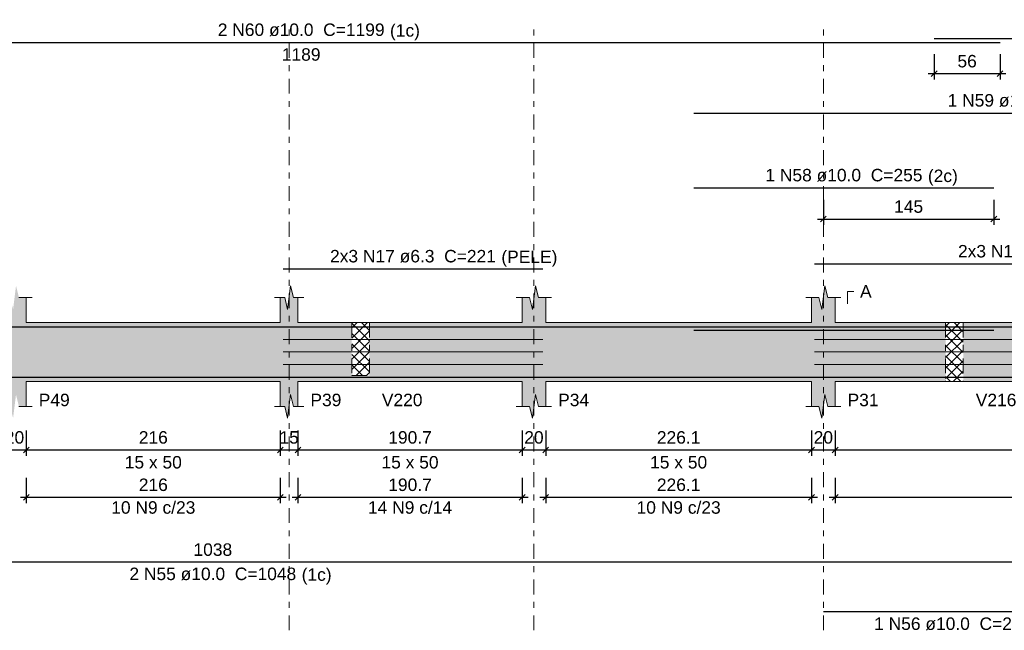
# Model space of a CAD drawing. Header units: millimetres. Extents: x 0 to 119, y 0 to 84.
# Tile 13 of 21: x 56 to 73, y 57 to 68. Entities that reach past the tile are written whole.
import ezdxf

# ---------------------------------------------------------------- set-up
doc = ezdxf.new("R2010")
doc.units = ezdxf.units.MM
doc.header["$MEASUREMENT"] = 0
doc.linetypes.add('DASHDOT', pattern=[2.54, 1.27, -0.635, 0, -0.635])
doc.linetypes.add('NULL', pattern=[0])
doc.layers.get('0').update_dxf_attribs({"lineweight": 18})
for name, color, linetype, lineweight in [('Descrição da armadura', 7, 'Continuous', 0), ('DT-Arm complementar', 5, 'Continuous', 5), ('DT-Barras na forma', 2, 'Continuous', 30), ('DT-Barras rebatidas', 2, 'Continuous', 30), ('DT-Cotas', 9, 'Continuous', 5), ('DT-Forma', 5, 'Continuous', 5), ('DT-Hachura forma vigas', 254, 'Continuous', 5), ('DT-Hachura intersecção vigas', 9, 'Continuous', 5), ('DT-Pontilhado', 9, 'DASHDOT', 5), ('DT-Textos', 7, 'Continuous', 5), ('Textos armaduras', 7, 'Continuous', 0)]:
    doc.layers.add(name, color=color, linetype=linetype, lineweight=lineweight)
doc.styles.add('Arial', font='txt')
doc.dimstyles.new('UM_50.000000', dxfattribs={"dimtxt": 0.18, "dimasz": 0.1, "dimexe": 0.1, "dimexo": 0.2, "dimgap": 0, "dimtad": 1, "dimtih": 1, "dimtoh": 1, "dimdec": 1, "dimlfac": 50, "dimzin": 0, "dimdsep": 46, "dimtxsty": 'Standard', "dimcen": 0.09, "dimdle": 0.1, "dimadec": 1, "dimazin": 2, "dimtfac": 1, "dimtdec": 4, "dimtofl": 0, "dimtmove": 0, "dimatfit": 3, "dimfxl": 1, "dimtolj": 1, "dimarcsym": 0})

# ---------------------------------------------------------------- blocks, each defined once
blk = doc.blocks.new('_Oblique')
at = {"color": 0, "linetype": 'ByBlock', "lineweight": -2}
blk.add_line((-0.5, -0.5), (0.5, 0.5), dxfattribs=at)
blk = doc.blocks.new('*D122')
at = {"layer": 'Defpoints', "color": 0}
for p in [(55.897, 60.817), (56.297, 60.817), (56.297, 60.287)]:
    blk.add_point(p, dxfattribs=at)
at = {"layer": 'DT-Cotas', "color": 0, "lineweight": -2}
for p, q in [((55.897, 60.617), (55.897, 60.187)), ((56.297, 60.617), (56.297, 60.187)), ((55.797, 60.287), (56.397, 60.287))]:
    blk.add_line(p, q, dxfattribs=at)
at = {"layer": 'DT-Cotas', "color": 0, "lineweight": -2, "xscale": 0.1, "yscale": 0.1, "zscale": 0.1, "rotation": 180}
blk.add_blockref('_Oblique', (55.897, 60.287), dxfattribs=at)
at = {"layer": 'DT-Cotas', "color": 0, "lineweight": -2, "xscale": 0.1, "yscale": 0.1, "zscale": 0.1}
blk.add_blockref('_Oblique', (56.297, 60.287), dxfattribs=at)
at = {"layer": 'DT-Cotas', "color": 7, "insert": (56.097, 60.499), "char_height": 0.2118, "attachment_point": 5, "rotation": 0.0057, "style": 'Arial'}
blk.add_mtext('\\A1;20', dxfattribs=at)
blk = doc.blocks.new('*D123')
at = {"layer": 'Defpoints', "color": 0}
for p in [(56.297, 60.817), (60.617, 60.817), (60.617, 60.287)]:
    blk.add_point(p, dxfattribs=at)
at = {"layer": 'DT-Cotas', "color": 0, "lineweight": -2}
for p, q in [((56.297, 60.617), (56.297, 60.187)), ((60.617, 60.617), (60.617, 60.187)), ((56.197, 60.287), (60.717, 60.287))]:
    blk.add_line(p, q, dxfattribs=at)
at = {"layer": 'DT-Cotas', "color": 0, "lineweight": -2, "xscale": 0.1, "yscale": 0.1, "zscale": 0.1, "rotation": 180}
blk.add_blockref('_Oblique', (56.297, 60.287), dxfattribs=at)
at = {"layer": 'DT-Cotas', "color": 0, "lineweight": -2, "xscale": 0.1, "yscale": 0.1, "zscale": 0.1}
blk.add_blockref('_Oblique', (60.617, 60.287), dxfattribs=at)
at = {"layer": 'DT-Cotas', "color": 7, "insert": (58.457, 60.499), "char_height": 0.2118, "attachment_point": 5, "rotation": 0.0057, "style": 'Arial'}
blk.add_mtext('\\A1;216', dxfattribs=at)
blk = doc.blocks.new('*D124')
at = {"layer": 'Defpoints', "color": 0}
for p in [(60.617, 60.817), (60.917, 60.817), (60.917, 60.287)]:
    blk.add_point(p, dxfattribs=at)
at = {"layer": 'DT-Cotas', "color": 0, "lineweight": -2}
for p, q in [((60.617, 60.617), (60.617, 60.187)), ((60.917, 60.617), (60.917, 60.187)), ((60.517, 60.287), (61.017, 60.287))]:
    blk.add_line(p, q, dxfattribs=at)
at = {"layer": 'DT-Cotas', "color": 0, "lineweight": -2, "xscale": 0.1, "yscale": 0.1, "zscale": 0.1, "rotation": 180}
blk.add_blockref('_Oblique', (60.617, 60.287), dxfattribs=at)
at = {"layer": 'DT-Cotas', "color": 0, "lineweight": -2, "xscale": 0.1, "yscale": 0.1, "zscale": 0.1}
blk.add_blockref('_Oblique', (60.917, 60.287), dxfattribs=at)
at = {"layer": 'DT-Cotas', "color": 7, "insert": (60.767, 60.499), "char_height": 0.2118, "attachment_point": 5, "rotation": 0.0057, "style": 'Arial'}
blk.add_mtext('\\A1;15', dxfattribs=at)
blk = doc.blocks.new('*D125')
at = {"layer": 'Defpoints', "color": 0}
for p in [(60.917, 60.817), (64.73, 60.817), (64.73, 60.287)]:
    blk.add_point(p, dxfattribs=at)
at = {"layer": 'DT-Cotas', "color": 0, "lineweight": -2}
for p, q in [((60.917, 60.617), (60.917, 60.187)), ((64.73, 60.617), (64.73, 60.187)), ((60.817, 60.287), (64.83, 60.287))]:
    blk.add_line(p, q, dxfattribs=at)
at = {"layer": 'DT-Cotas', "color": 0, "lineweight": -2, "xscale": 0.1, "yscale": 0.1, "zscale": 0.1, "rotation": 180}
blk.add_blockref('_Oblique', (60.917, 60.287), dxfattribs=at)
at = {"layer": 'DT-Cotas', "color": 0, "lineweight": -2, "xscale": 0.1, "yscale": 0.1, "zscale": 0.1}
blk.add_blockref('_Oblique', (64.73, 60.287), dxfattribs=at)
at = {"layer": 'DT-Cotas', "color": 7, "insert": (62.823, 60.499), "char_height": 0.2118, "attachment_point": 5, "rotation": 0.0057, "style": 'Arial'}
blk.add_mtext('\\A1;190.7', dxfattribs=at)
blk = doc.blocks.new('*D126')
at = {"layer": 'Defpoints', "color": 0}
for p in [(64.73, 60.817), (65.13, 60.817), (65.13, 60.287)]:
    blk.add_point(p, dxfattribs=at)
at = {"layer": 'DT-Cotas', "color": 0, "lineweight": -2}
for p, q in [((64.73, 60.617), (64.73, 60.187)), ((65.13, 60.617), (65.13, 60.187)), ((64.63, 60.287), (65.23, 60.287))]:
    blk.add_line(p, q, dxfattribs=at)
at = {"layer": 'DT-Cotas', "color": 0, "lineweight": -2, "xscale": 0.1, "yscale": 0.1, "zscale": 0.1, "rotation": 180}
blk.add_blockref('_Oblique', (64.73, 60.287), dxfattribs=at)
at = {"layer": 'DT-Cotas', "color": 0, "lineweight": -2, "xscale": 0.1, "yscale": 0.1, "zscale": 0.1}
blk.add_blockref('_Oblique', (65.13, 60.287), dxfattribs=at)
at = {"layer": 'DT-Cotas', "color": 7, "insert": (64.93, 60.499), "char_height": 0.2118, "attachment_point": 5, "rotation": 0.0057, "style": 'Arial'}
blk.add_mtext('\\A1;20', dxfattribs=at)
blk = doc.blocks.new('*D127')
at = {"layer": 'Defpoints', "color": 0}
for p in [(65.13, 60.817), (69.652, 60.817), (69.652, 60.287)]:
    blk.add_point(p, dxfattribs=at)
at = {"layer": 'DT-Cotas', "color": 0, "lineweight": -2}
for p, q in [((65.13, 60.617), (65.13, 60.187)), ((69.652, 60.617), (69.652, 60.187)), ((65.03, 60.287), (69.752, 60.287))]:
    blk.add_line(p, q, dxfattribs=at)
at = {"layer": 'DT-Cotas', "color": 0, "lineweight": -2, "xscale": 0.1, "yscale": 0.1, "zscale": 0.1, "rotation": 180}
blk.add_blockref('_Oblique', (65.13, 60.287), dxfattribs=at)
at = {"layer": 'DT-Cotas', "color": 0, "lineweight": -2, "xscale": 0.1, "yscale": 0.1, "zscale": 0.1}
blk.add_blockref('_Oblique', (69.652, 60.287), dxfattribs=at)
at = {"layer": 'DT-Cotas', "color": 7, "insert": (67.391, 60.499), "char_height": 0.2118, "attachment_point": 5, "rotation": 0.0057, "style": 'Arial'}
blk.add_mtext('\\A1;226.1', dxfattribs=at)
blk = doc.blocks.new('*D128')
at = {"layer": 'Defpoints', "color": 0}
for p in [(69.652, 60.817), (70.052, 60.817), (70.052, 60.287)]:
    blk.add_point(p, dxfattribs=at)
at = {"layer": 'DT-Cotas', "color": 0, "lineweight": -2}
for p, q in [((69.652, 60.617), (69.652, 60.187)), ((70.052, 60.617), (70.052, 60.187)), ((69.552, 60.287), (70.152, 60.287))]:
    blk.add_line(p, q, dxfattribs=at)
at = {"layer": 'DT-Cotas', "color": 0, "lineweight": -2, "xscale": 0.1, "yscale": 0.1, "zscale": 0.1, "rotation": 180}
blk.add_blockref('_Oblique', (69.652, 60.287), dxfattribs=at)
at = {"layer": 'DT-Cotas', "color": 0, "lineweight": -2, "xscale": 0.1, "yscale": 0.1, "zscale": 0.1}
blk.add_blockref('_Oblique', (70.052, 60.287), dxfattribs=at)
at = {"layer": 'DT-Cotas', "color": 7, "insert": (69.852, 60.499), "char_height": 0.2118, "attachment_point": 5, "rotation": 0.0057, "style": 'Arial'}
blk.add_mtext('\\A1;20', dxfattribs=at)
blk = doc.blocks.new('*D129')
at = {"layer": 'Defpoints', "color": 0}
for p in [(70.052, 60.817), (77.052, 60.817), (77.052, 60.287)]:
    blk.add_point(p, dxfattribs=at)
at = {"layer": 'DT-Cotas', "color": 0, "lineweight": -2}
for p, q in [((70.052, 60.617), (70.052, 60.187)), ((77.052, 60.617), (77.052, 60.187)), ((69.952, 60.287), (77.152, 60.287))]:
    blk.add_line(p, q, dxfattribs=at)
at = {"layer": 'DT-Cotas', "color": 0, "lineweight": -2, "xscale": 0.1, "yscale": 0.1, "zscale": 0.1, "rotation": 180}
blk.add_blockref('_Oblique', (70.052, 60.287), dxfattribs=at)
at = {"layer": 'DT-Cotas', "color": 0, "lineweight": -2, "xscale": 0.1, "yscale": 0.1, "zscale": 0.1}
blk.add_blockref('_Oblique', (77.052, 60.287), dxfattribs=at)
at = {"layer": 'DT-Cotas', "color": 7, "insert": (73.552, 60.499), "char_height": 0.2118, "attachment_point": 5, "rotation": 0.0057, "style": 'Arial'}
blk.add_mtext('\\A1;350', dxfattribs=at)
blk = doc.blocks.new('*D135')
at = {"layer": 'Defpoints', "color": 0}
for p in [(69.852, 64.74), (72.752, 64.74), (72.752, 64.211)]:
    blk.add_point(p, dxfattribs=at)
at = {"layer": 'DT-Cotas', "color": 0, "lineweight": -2}
for p, q in [((69.852, 64.54), (69.852, 64.111)), ((72.752, 64.54), (72.752, 64.111)), ((69.752, 64.211), (72.852, 64.211))]:
    blk.add_line(p, q, dxfattribs=at)
at = {"layer": 'DT-Cotas', "color": 0, "lineweight": -2, "xscale": 0.1, "yscale": 0.1, "zscale": 0.1, "rotation": 180}
blk.add_blockref('_Oblique', (69.852, 64.211), dxfattribs=at)
at = {"layer": 'DT-Cotas', "color": 0, "lineweight": -2, "xscale": 0.1, "yscale": 0.1, "zscale": 0.1}
blk.add_blockref('_Oblique', (72.752, 64.211), dxfattribs=at)
at = {"layer": 'DT-Cotas', "color": 7, "insert": (71.302, 64.422), "char_height": 0.2118, "attachment_point": 5, "rotation": 0.0057, "style": 'Arial'}
blk.add_mtext('\\A1;145', dxfattribs=at)
blk = doc.blocks.new('*D137')
at = {"layer": 'Defpoints', "color": 0}
for p in [(71.737, 67.211), (72.857, 67.211), (72.857, 66.682)]:
    blk.add_point(p, dxfattribs=at)
at = {"layer": 'DT-Cotas', "color": 0, "lineweight": -2}
for p, q in [((71.737, 67.011), (71.737, 66.582)), ((72.857, 67.011), (72.857, 66.582)), ((71.637, 66.682), (72.957, 66.682))]:
    blk.add_line(p, q, dxfattribs=at)
at = {"layer": 'DT-Cotas', "color": 0, "lineweight": -2, "xscale": 0.1, "yscale": 0.1, "zscale": 0.1, "rotation": 180}
blk.add_blockref('_Oblique', (71.737, 66.682), dxfattribs=at)
at = {"layer": 'DT-Cotas', "color": 0, "lineweight": -2, "xscale": 0.1, "yscale": 0.1, "zscale": 0.1}
blk.add_blockref('_Oblique', (72.857, 66.682), dxfattribs=at)
at = {"layer": 'DT-Cotas', "color": 7, "insert": (72.297, 66.893), "char_height": 0.2118, "attachment_point": 5, "rotation": 0.0057, "style": 'Arial'}
blk.add_mtext('\\A1;56', dxfattribs=at)
blk = doc.blocks.new('*D141')
at = {"layer": 'Defpoints', "color": 0}
for p in [(56.297, 60.012), (60.617, 60.012), (60.617, 59.482)]:
    blk.add_point(p, dxfattribs=at)
at = {"layer": 'DT-Cotas', "color": 0, "lineweight": -2}
for p, q in [((56.297, 59.812), (56.297, 59.382)), ((60.617, 59.812), (60.617, 59.382)), ((56.197, 59.482), (60.717, 59.482))]:
    blk.add_line(p, q, dxfattribs=at)
at = {"layer": 'DT-Cotas', "color": 0, "lineweight": -2, "xscale": 0.1, "yscale": 0.1, "zscale": 0.1, "rotation": 180}
blk.add_blockref('_Oblique', (56.297, 59.482), dxfattribs=at)
at = {"layer": 'DT-Cotas', "color": 0, "lineweight": -2, "xscale": 0.1, "yscale": 0.1, "zscale": 0.1}
blk.add_blockref('_Oblique', (60.617, 59.482), dxfattribs=at)
at = {"layer": 'DT-Cotas', "color": 7, "insert": (58.457, 59.694), "char_height": 0.2118, "attachment_point": 5, "rotation": 0.0057, "style": 'Arial'}
blk.add_mtext('\\A1;216', dxfattribs=at)
blk = doc.blocks.new('*D142')
at = {"layer": 'Defpoints', "color": 0}
for p in [(60.917, 60.012), (64.73, 60.012), (64.73, 59.482)]:
    blk.add_point(p, dxfattribs=at)
at = {"layer": 'DT-Cotas', "color": 0, "lineweight": -2}
for p, q in [((60.917, 59.812), (60.917, 59.382)), ((64.73, 59.812), (64.73, 59.382)), ((60.817, 59.482), (64.83, 59.482))]:
    blk.add_line(p, q, dxfattribs=at)
at = {"layer": 'DT-Cotas', "color": 0, "lineweight": -2, "xscale": 0.1, "yscale": 0.1, "zscale": 0.1, "rotation": 180}
blk.add_blockref('_Oblique', (60.917, 59.482), dxfattribs=at)
at = {"layer": 'DT-Cotas', "color": 0, "lineweight": -2, "xscale": 0.1, "yscale": 0.1, "zscale": 0.1}
blk.add_blockref('_Oblique', (64.73, 59.482), dxfattribs=at)
at = {"layer": 'DT-Cotas', "color": 7, "insert": (62.823, 59.694), "char_height": 0.2118, "attachment_point": 5, "rotation": 0.0057, "style": 'Arial'}
blk.add_mtext('\\A1;190.7', dxfattribs=at)
blk = doc.blocks.new('*D143')
at = {"layer": 'Defpoints', "color": 0}
for p in [(65.13, 60.012), (69.652, 60.012), (69.652, 59.482)]:
    blk.add_point(p, dxfattribs=at)
at = {"layer": 'DT-Cotas', "color": 0, "lineweight": -2}
for p, q in [((65.13, 59.812), (65.13, 59.382)), ((69.652, 59.812), (69.652, 59.382)), ((65.03, 59.482), (69.752, 59.482))]:
    blk.add_line(p, q, dxfattribs=at)
at = {"layer": 'DT-Cotas', "color": 0, "lineweight": -2, "xscale": 0.1, "yscale": 0.1, "zscale": 0.1, "rotation": 180}
blk.add_blockref('_Oblique', (65.13, 59.482), dxfattribs=at)
at = {"layer": 'DT-Cotas', "color": 0, "lineweight": -2, "xscale": 0.1, "yscale": 0.1, "zscale": 0.1}
blk.add_blockref('_Oblique', (69.652, 59.482), dxfattribs=at)
at = {"layer": 'DT-Cotas', "color": 7, "insert": (67.391, 59.694), "char_height": 0.2118, "attachment_point": 5, "rotation": 0.0057, "style": 'Arial'}
blk.add_mtext('\\A1;226.1', dxfattribs=at)
blk = doc.blocks.new('*D144')
at = {"layer": 'Defpoints', "color": 0}
for p in [(70.052, 60.012), (77.052, 60.012), (77.052, 59.482)]:
    blk.add_point(p, dxfattribs=at)
at = {"layer": 'DT-Cotas', "color": 0, "lineweight": -2}
for p, q in [((70.052, 59.812), (70.052, 59.382)), ((77.052, 59.812), (77.052, 59.382)), ((69.952, 59.482), (77.152, 59.482))]:
    blk.add_line(p, q, dxfattribs=at)
at = {"layer": 'DT-Cotas', "color": 0, "lineweight": -2, "xscale": 0.1, "yscale": 0.1, "zscale": 0.1, "rotation": 180}
blk.add_blockref('_Oblique', (70.052, 59.482), dxfattribs=at)
at = {"layer": 'DT-Cotas', "color": 0, "lineweight": -2, "xscale": 0.1, "yscale": 0.1, "zscale": 0.1}
blk.add_blockref('_Oblique', (77.052, 59.482), dxfattribs=at)
at = {"layer": 'DT-Cotas', "color": 7, "insert": (73.552, 59.694), "char_height": 0.2118, "attachment_point": 5, "rotation": 0.0057, "style": 'Arial'}
blk.add_mtext('\\A1;350', dxfattribs=at)

msp = doc.modelspace()

# ---------------------------------------------------------------- hatches: boundary and pattern name
at = {"layer": 'DT-Hachura forma vigas', "linetype": 'Continuous'}
for points in [[(62.1319, 61.552), (61.8319, 61.552), (61.8319, 62.452), (60.9167, 62.452), (60.9167, 62.8756), (60.8417, 62.8756), (60.7917, 63.0756), (60.7417, 62.6756), (60.6917, 62.8756), (60.6167, 62.8756), (60.6167, 62.452), (56.2971, 62.452), (56.2971, 62.8756), (56.1721, 62.8756), (56.1221, 63.0756), (56.0721, 62.6756), (56.0221, 62.8756), (55.8971, 62.8756), (55.8971, 62.452), (49.4367, 62.452), (49.4367, 62.8756), (49.3117, 62.8756), (49.2617, 63.0756), (49.2117, 62.6756), (49.1617, 62.8756), (49.0367, 62.8756), (49.0367, 62.452), (49.0367, 61.452), (49.0367, 61.0284), (49.1617, 61.0284), (49.2117, 60.8284), (49.2617, 61.2284), (49.3117, 61.0284), (49.4367, 61.0284), (49.4367, 61.452), (55.8971, 61.452), (55.8971, 61.0284), (56.0221, 61.0284), (56.0721, 60.8284), (56.1221, 61.2284), (56.1721, 61.0284), (56.2971, 61.0284), (56.2971, 61.452), (60.6167, 61.452), (60.6167, 61.0284), (60.6917, 61.0284), (60.7417, 60.8284), (60.7917, 61.2284), (60.8417, 61.0284), (60.9167, 61.0284), (60.9167, 61.452), (61.8319, 61.452), (62.1319, 61.452), (64.7299, 61.452), (64.7299, 61.0284), (64.8549, 61.0284), (64.9049, 60.8284), (64.9549, 61.2284), (65.0049, 61.0284), (65.1299, 61.0284), (65.1299, 61.452), (69.6519, 61.452), (69.6519, 61.0284), (69.7769, 61.0284), (69.8269, 60.8284), (69.8769, 61.2284), (69.9269, 61.0284), (70.0519, 61.0284), (70.0519, 61.452), (71.9319, 61.452), (71.9319, 62.452), (70.0519, 62.452), (70.0519, 62.8756), (69.9269, 62.8756), (69.8769, 63.0756), (69.8269, 62.6756), (69.7769, 62.8756), (69.6519, 62.8756), (69.6519, 62.452), (65.1299, 62.452), (65.1299, 62.8756), (65.0049, 62.8756), (64.9549, 63.0756), (64.9049, 62.6756), (64.8549, 62.8756), (64.7299, 62.8756), (64.7299, 62.452), (62.1319, 62.452), (62.1319, 61.552)], [(90.5319, 61.0284), (90.5319, 61.452), (90.5319, 62.452), (90.5319, 62.8756), (90.4069, 62.8756), (90.3569, 63.0756), (90.3069, 62.6756), (90.2569, 62.8756), (90.1319, 62.8756), (90.1319, 62.452), (84.0291, 62.452), (84.0291, 62.8756), (83.9041, 62.8756), (83.8541, 63.0756), (83.8041, 62.6756), (83.7541, 62.8756), (83.6291, 62.8756), (83.6291, 62.452), (77.4519, 62.452), (77.4519, 62.8756), (77.3269, 62.8756), (77.2769, 63.0756), (77.2269, 62.6756), (77.1769, 62.8756), (77.0519, 62.8756), (77.0519, 62.452), (72.2319, 62.452), (72.2319, 61.452), (77.0519, 61.452), (77.0519, 61.0284), (77.1769, 61.0284), (77.2269, 60.8284), (77.2769, 61.2284), (77.3269, 61.0284), (77.4519, 61.0284), (77.4519, 61.452), (83.6291, 61.452), (83.6291, 61.0284), (83.7541, 61.0284), (83.8041, 60.8284), (83.8541, 61.2284), (83.9041, 61.0284), (84.0291, 61.0284), (84.0291, 61.452), (90.1319, 61.452), (90.1319, 61.0284), (90.2569, 61.0284), (90.3069, 60.8284), (90.3569, 61.2284), (90.4069, 61.0284), (90.5319, 61.0284)]]:
    msp.add_hatch(color=254, dxfattribs=at).paths.add_polyline_path(points)
at = {"layer": 'DT-Hachura intersecção vigas', "linetype": 'Continuous'}
h = msp.add_hatch(dxfattribs=at)
h.set_pattern_fill('ANSI37', color=9, style=0)
h.paths.add_polyline_path([(61.8319, 61.552), (62.1319, 61.552), (62.1319, 62.452), (61.8319, 62.452), (61.8319, 61.552)])
h = msp.add_hatch(dxfattribs=at)
h.set_pattern_fill('ANSI37', color=9, style=0)
h.paths.add_polyline_path([(71.9319, 61.452), (72.2319, 61.452), (72.2319, 62.452), (71.9319, 62.452), (71.9319, 61.452)])

# ---------------------------------------------------------------- linework, layer by layer
at = {"layer": 'DT-Arm complementar'}
for p, q in [((60.6667, 62.162), (65.0799, 62.162)), ((69.7019, 62.162), (77.4019, 62.162)), ((60.6667, 61.952), (65.0799, 61.952)), ((69.7019, 61.952), (77.4019, 61.952)), ((60.6667, 61.742), (65.0799, 61.742)), ((69.7019, 61.742), (77.4019, 61.742))]:
    msp.add_line(p, q, dxfattribs=at)
at = {"layer": 'DT-Barras na forma'}
for points in [[(49.0867, 62.152), (49.0867, 62.382), (72.8567, 62.382)], [(67.6519, 62.382), (78.9519, 62.382)], [(67.6519, 62.322), (72.7519, 62.322)], [(71.7367, 62.382), (90.4819, 62.382), (90.4819, 62.152)], [(49.0867, 61.762), (49.0867, 61.522), (69.8519, 61.522)], [(69.8519, 61.522), (90.4819, 61.522), (90.4819, 61.762)], [(69.8519, 61.522), (74.2519, 61.522)]]:
    msp.add_lwpolyline(points, dxfattribs=at)
at = {"layer": 'DT-Barras rebatidas'}
for points in [[(49.0867, 66.9811), (49.0867, 67.2111), (72.8567, 67.2111)], [(71.7367, 67.2817), (90.4819, 67.2817), (90.4819, 67.0517)], [(67.6519, 66.0109), (78.9519, 66.0109)], [(67.6519, 64.7401), (72.7519, 64.7401)], [(60.6667, 63.3628), (65.0799, 63.3628)], [(69.7019, 63.4475), (77.4019, 63.4475)], [(49.0867, 58.6274), (49.0867, 58.3874), (69.8519, 58.3874)], [(69.8519, 58.3874), (90.4819, 58.3874), (90.4819, 58.6274)], [(69.8519, 57.5402), (74.2519, 57.5402)]]:
    msp.add_lwpolyline(points, dxfattribs=at)
at = {"layer": 'DT-Forma'}
for p, q in [((60.7417, 62.6756), (60.7917, 63.0756)), ((60.7917, 63.0756), (60.8417, 62.8756)), ((64.9049, 62.6756), (64.9549, 63.0756)), ((64.9549, 63.0756), (65.0049, 62.8756)), ((69.8269, 62.6756), (69.8769, 63.0756)), ((69.8769, 63.0756), (69.9269, 62.8756)), ((56.1721, 62.8756), (56.3971, 62.8756)), ((56.2971, 62.8756), (56.2971, 62.452)), ((60.5167, 62.8756), (60.6917, 62.8756)), ((60.6167, 62.452), (60.6167, 62.8756)), ((60.6917, 62.8756), (60.7417, 62.6756)), ((60.8417, 62.8756), (61.0167, 62.8756)), ((60.9167, 62.8756), (60.9167, 62.452)), ((64.6299, 62.8756), (64.8549, 62.8756)), ((64.7299, 62.452), (64.7299, 62.8756)), ((64.8549, 62.8756), (64.9049, 62.6756)), ((65.0049, 62.8756), (65.2299, 62.8756)), ((65.1299, 62.8756), (65.1299, 62.452)), ((69.5519, 62.8756), (69.7769, 62.8756)), ((69.6519, 62.452), (69.6519, 62.8756)), ((69.7769, 62.8756), (69.8269, 62.6756)), ((69.9269, 62.8756), (70.1519, 62.8756)), ((70.0519, 62.8756), (70.0519, 62.452)), ((56.2971, 62.452), (60.6167, 62.452)), ((60.9167, 62.452), (61.8319, 62.452)), ((61.8319, 62.452), (62.1319, 62.452)), ((62.1319, 62.452), (64.7299, 62.452)), ((65.1299, 62.452), (69.6519, 62.452)), ((70.0519, 62.452), (71.9319, 62.452)), ((71.9319, 62.452), (72.2319, 62.452)), ((72.2319, 62.452), (77.0519, 62.452)), ((56.2971, 61.0284), (56.2971, 61.452)), ((56.2971, 61.452), (60.6167, 61.452)), ((60.6167, 61.452), (60.6167, 61.0284)), ((60.9167, 61.0284), (60.9167, 61.452)), ((60.9167, 61.452), (61.8319, 61.452)), ((61.8319, 61.452), (62.1319, 61.452)), ((62.1319, 61.452), (64.7299, 61.452)), ((64.7299, 61.452), (64.7299, 61.0284)), ((65.1299, 61.0284), (65.1299, 61.452)), ((65.1299, 61.452), (69.6519, 61.452)), ((69.6519, 61.452), (69.6519, 61.0284)), ((70.0519, 61.0284), (70.0519, 61.452)), ((70.0519, 61.452), (71.9319, 61.452)), ((71.9319, 61.452), (72.2319, 61.452)), ((72.2319, 61.452), (77.0519, 61.452)), ((60.7417, 60.8284), (60.7917, 61.2284)), ((60.7917, 61.2284), (60.8417, 61.0284)), ((64.9049, 60.8284), (64.9549, 61.2284)), ((64.9549, 61.2284), (65.0049, 61.0284)), ((69.8269, 60.8284), (69.8769, 61.2284)), ((69.8769, 61.2284), (69.9269, 61.0284)), ((56.1721, 61.0284), (56.3971, 61.0284)), ((60.5167, 61.0284), (60.6917, 61.0284)), ((60.6917, 61.0284), (60.7417, 60.8284)), ((60.8417, 61.0284), (61.0167, 61.0284)), ((64.6299, 61.0284), (64.8549, 61.0284)), ((64.8549, 61.0284), (64.9049, 60.8284)), ((65.0049, 61.0284), (65.2299, 61.0284)), ((69.5519, 61.0284), (69.7769, 61.0284)), ((69.7769, 61.0284), (69.8269, 60.8284)), ((69.9269, 61.0284), (70.1519, 61.0284))]:
    msp.add_line(p, q, dxfattribs=at)
at = {"layer": 'DT-Pontilhado', "ltscale": 0.2}
for p, q in [((60.7667, 57.2225), (60.7667, 67.4935)), ((64.9299, 57.2225), (64.9299, 67.4935)), ((69.8519, 57.2225), (69.8519, 67.4935)), ((61.8319, 62.452), (61.8319, 61.552)), ((62.1319, 62.452), (62.1319, 61.552)), ((71.9319, 62.452), (71.9319, 61.452)), ((72.2319, 62.452), (72.2319, 61.452)), ((61.8319, 61.552), (62.1319, 61.552))]:
    msp.add_line(p, q, dxfattribs=at)
at = {"layer": 'DT-Textos'}
msp.add_lwpolyline([(70.2637, 62.7697), (70.2637, 62.9815), (70.3696, 62.9815)], dxfattribs=at)

# ---------------------------------------------------------------- texts
at = {"layer": 'Descrição da armadura', "linetype": 'NULL', "char_height": 0.2118, "attachment_point": 8, "line_spacing_factor": 0.9, "style": 'Arial'}
for s, insert, width in [('2 N60 ø10.0  C=1199', (60.9719, 67.317), 5.562109), ('1 N59 ø10.0  C=565', (73.3019, 66.117), 5.239541), ('1 N58 ø10.0  C=255', (70.2019, 64.846), 5.239541), ('2x3 N18 ø6.3  C=385', (73.5519, 63.553), 5.529541), ('2x3 N17 ø6.3  C=221', (62.8729, 63.469), 5.529541), ('10 N9 c/23', (58.4569, 59.2006), 2.805127), ('14 N9 c/14', (62.8233, 59.2006), 2.805127), ('10 N9 c/23', (67.3909, 59.2006), 2.805127), ('2 N55 ø10.0  C=1048', (59.4689, 58.07), 5.562109), ('1 N56 ø10.0  C=220', (72.0519, 57.223), 5.239541)]:
    msp.add_mtext(s, dxfattribs=dict(at, insert=insert, width=width))
at = {"layer": 'DT-Textos', "linetype": 'NULL', "char_height": 0.2118, "line_spacing_factor": 0.798, "style": 'Arial'}
for s, insert, width, attachment_point in [('(1c)', (62.4819, 67.2471), 0.998857, 7), ('(2c)', (71.6299, 64.7761), 0.998857, 7), ('(PELE)', (64.3759, 63.3991), 1.869424, 7), ('A', (70.4759, 62.876), 0.386855, 7), ('P49', (56.5089, 61.028), 1.031992, 7), ('P39', (61.1289, 61.028), 1.031992, 7), ('V220', (62.3439, 61.028), 1.354561, 7), ('P34', (65.3419, 61.028), 1.031992, 7), ('P31', (70.2639, 61.028), 1.031992, 7), ('V216', (72.4439, 61.028), 1.354561, 7), ('15 x 50', (58.4569, 59.969), 1.902559, 8), ('15 x 50', (62.8229, 59.969), 1.902559, 8), ('15 x 50', (67.3909, 59.969), 1.902559, 8), ('(1c)', (60.9799, 58.0001), 0.998857, 7)]:
    msp.add_mtext(s, dxfattribs=dict(at, insert=insert, width=width, attachment_point=attachment_point))
at = {"layer": 'Textos armaduras', "linetype": 'NULL', "char_height": 0.2118, "width": 1.690273, "line_spacing_factor": 0.9, "style": 'Arial'}
for s, insert, attachment_point in [('1189', (60.9717, 67.1138), 2), ('1038', (59.4693, 58.4847), 8)]:
    msp.add_mtext(s, dxfattribs=dict(at, insert=insert, attachment_point=attachment_point))

# ---------------------------------------------------------------- dimensions: what is measured, and where the dimension line sits
at = {"layer": 'DT-Cotas'}
for base, p1, p2, picture, middle in [((72.8567, 66.6816), (71.7367, 67.2111), (72.8567, 67.2111), '*D137', (72.2967, 66.8934)), ((72.7519, 64.2106), (69.8519, 64.7401), (72.7519, 64.7401), '*D135', (71.3019, 64.4224)), ((56.2971, 60.2871), (55.8971, 60.8166), (56.2971, 60.8166), '*D122', (56.0971, 60.4989)), ((60.6167, 60.2871), (56.2971, 60.8166), (60.6167, 60.8166), '*D123', (58.4569, 60.4989)), ((60.9167, 60.2871), (60.6167, 60.8166), (60.9167, 60.8166), '*D124', (60.7667, 60.4989)), ((64.7299, 60.2871), (60.9167, 60.8166), (64.7299, 60.8166), '*D125', (62.8233, 60.4989)), ((65.1299, 60.2871), (64.7299, 60.8166), (65.1299, 60.8166), '*D126', (64.9299, 60.4989)), ((69.6519, 60.2871), (65.1299, 60.8166), (69.6519, 60.8166), '*D127', (67.3909, 60.4989)), ((70.0519, 60.2871), (69.6519, 60.8166), (70.0519, 60.8166), '*D128', (69.8519, 60.4989)), ((77.0519, 60.2871), (70.0519, 60.8166), (77.0519, 60.8166), '*D129', (73.5519, 60.4989)), ((60.6167, 59.4823), (56.2971, 60.0118), (60.6167, 60.0118), '*D141', (58.4569, 59.6941)), ((64.7299, 59.4823), (60.9167, 60.0118), (64.7299, 60.0118), '*D142', (62.8233, 59.6941)), ((69.6519, 59.4823), (65.1299, 60.0118), (69.6519, 60.0118), '*D143', (67.3909, 59.6941)), ((77.0519, 59.4823), (70.0519, 60.0118), (77.0519, 60.0118), '*D144', (73.5519, 59.6941))]:
    dim = msp.add_linear_dim(base=base, p1=p1, p2=p2, dimstyle='UM_50.000000', override={"dimtxt": 0.2118, "dimasz": 0.1, "dimexe": 0.1, "dimexo": 0.2, "dimtad": 1, "dimtih": 0, "dimtoh": 0, "dimdec": 1, "dimlfac": 50, "dimzin": 8, "dimtxsty": 'Arial', "dimblk": 'Oblique', "dimblk1": 'Oblique', "dimblk2": 'Oblique', "dimsah": 1, "dimdle": 0.1, "dimse1": 0, "dimse2": 0, "dimclrt": 7, "dimadec": 1, "dimazin": 3, "dimtmove": 2, "dimldrblk": 'Oblique'}, dxfattribs=at)
    dim.commit()
    dim.dimension.update_dxf_attribs({"geometry": picture, "text_midpoint": middle, "dimtype": 160, "text_rotation": 0.00573})

doc.saveas('drawing.dxf')
